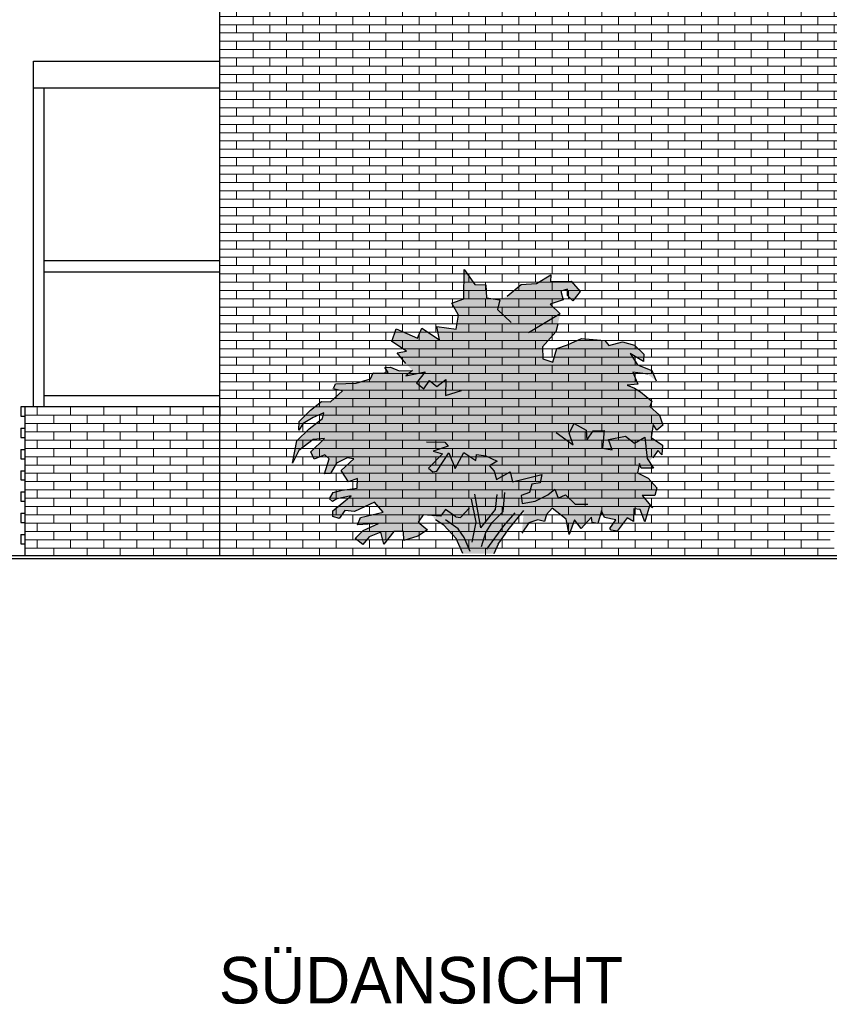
# Model space of a CAD drawing. Extents: x 2 to 315, y 0 to 17.
# Tile 37 of 69: x 174.81 to 180.9, y 1.97 to 9.38. Entities that reach past the tile are written whole.
import ezdxf

# ---------------------------------------------------------------- set-up
doc = ezdxf.new("R2010")
doc.units = 0
doc.header["$MEASUREMENT"] = 0
doc.linetypes.add('Strichlinie', pattern=[0.005644, 0.002822, -0.002822])
for name, color, linetype in [('Süd_Ansicht_4_P_ZE_SYMBOL', 7, 'Continuous'), ('Süd_Ansicht_4_P_ZE_TEXT', 7, 'Continuous'), ('Süd_Ansicht_4_R_NT_STAHL', 7, 'Continuous'), ('Süd_Ansicht_4_R_NT_TREPPE', 7, 'Continuous'), ('Süd_Ansicht_4_R_TR_BODEN', 7, 'Continuous'), ('Süd_Ansicht_4_R_TR_HIDDEN', 7, 'Continuous'), ('Süd_Ansicht_4_Schraffuren', 7, 'Continuous')]:
    doc.layers.add(name, color=color, linetype=linetype)
doc.styles.add('ERSTELLTER_STIL_1', font='txt')
doc.linetypes.add('Terrainlinie', pattern='A,0,[1,Bl.Nr. 2.0061.Shx,S=0.000793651,R=0,X=0,Y=-0.043301],-0.1,0', length=0.1)
pattern_1 = [(0, (176.31684, 6.46586), (0, 0.0625), []), (90, (176.31684, 6.46586), (-0.25, 0), [0.0625, -0.0625]), (90, (176.44184, 6.52836), (-0.25, 0), [0.0625, -0.0625])]

msp = doc.modelspace()

# ---------------------------------------------------------------- hatches: boundary and pattern name
at = {"layer": 'Süd_Ansicht_4_P_ZE_SYMBOL', "linetype": 'Continuous', "lineweight": 18, "ltscale": 1000}
msp.add_hatch(color=9, dxfattribs=at).paths.add_polyline_path([(177.7666, 6.7407), (177.7174, 6.7909), (177.6515, 6.8713), (177.7226, 6.8861), (177.6115, 6.9585), (177.6442, 7.0529), (177.8053, 6.9835), (177.8367, 7.0567), (177.9711, 6.9694), (177.9493, 7.0711), (178.0946, 7.0493), (178.1129, 7.1551), (178.0627, 7.245), (178.1527, 7.2775), (178.1563, 7.4997), (178.2353, 7.3863), (178.318, 7.3832), (178.3234, 7.2854), (178.4231, 7.2717), (178.4781, 7.2984), (178.5838, 7.3873), (178.7011, 7.3943), (178.8077, 7.4585), (178.8064, 7.4089), (178.9605, 7.4124), (179.028, 7.3326), (178.9735, 7.2636), (178.9336, 7.3035), (178.9336, 7.3507), (178.8827, 7.3362), (178.9009, 7.2708), (178.8028, 7.2382), (178.8791, 7.1655), (178.8609, 7.0892), (178.8464, 7.0311), (178.7447, 6.9186), (178.748, 6.8265), (178.8223, 6.8024), (178.8536, 6.904), (178.9336, 6.9331), (179.0379, 6.9814), (179.2137, 6.9657), (179.244, 6.928), (179.3476, 6.9562), (179.4383, 6.9304), (179.5077, 6.8621), (179.5056, 6.8077), (179.4062, 6.8673), (179.4595, 6.7819), (179.5673, 6.7386), (179.6009, 6.6618), (179.5373, 6.7113), (179.425, 6.7261), (179.4627, 6.6371), (179.3821, 6.6298), (179.4376, 6.6068), (179.4821, 6.5785), (179.5684, 6.5079), (179.5537, 6.4676), (179.627, 6.4038), (179.6521, 6.3274), (179.6071, 6.2908), (179.5788, 6.3337), (179.5631, 6.2343), (179.649, 6.1778), (179.6437, 6.1056), (179.6144, 6.1365), (179.5747, 6.0836), (179.5478, 6.0548), (179.5797, 6.0044), (179.4878, 6.0051), (179.4753, 6.0397), (179.4595, 5.9691), (179.5401, 5.9288), (179.6061, 5.8566), (179.5898, 5.798), (179.4949, 5.7994), (179.5736, 5.7069), (179.5506, 5.7205), (179.5161, 5.6015), (179.4815, 5.6939), (179.4318, 5.6986), (179.4303, 5.6033), (179.3821, 5.6316), (179.3078, 5.5317), (179.2623, 5.5385), (179.2524, 5.551), (179.2963, 5.6159), (179.2116, 5.6347), (179.1896, 5.685), (179.1624, 5.5897), (179.119, 5.5971), (179.1131, 5.6369), (179.0358, 5.551), (178.9859, 5.6156), (178.9458, 5.505), (178.9228, 5.6201), (178.8192, 5.7048), (178.7752, 5.6557), (178.7606, 5.6033), (178.7093, 5.6159), (178.6424, 5.5939), (178.5901, 5.5167), (178.6047, 5.6871), (178.4875, 5.5416), (178.4122, 5.4318), (178.379, 5.3602), (178.1464, 5.3627), (178.0951, 5.4767), (178.003, 5.5751), (177.9398, 5.6156), (177.913, 5.6492), (177.8476, 5.6547), (177.8105, 5.5981), (177.8806, 5.5406), (177.8063, 5.4924), (177.7017, 5.46), (177.6986, 5.5291), (177.6261, 5.5275), (177.5498, 5.4331), (177.528, 5.5239), (177.4411, 5.4893), (177.3936, 5.4295), (177.3355, 5.4767), (177.3941, 5.5353), (177.5102, 5.5887), (177.3522, 5.5782), (177.3755, 5.6329), (177.5462, 5.6728), (177.4808, 5.7491), (177.3292, 5.6776), (177.257, 5.6871), (177.2156, 5.6256), (177.166, 5.6421), (177.167, 5.685), (177.3062, 5.7969), (177.1975, 5.7745), (177.1644, 5.7535), (177.143, 5.7745), (177.1684, 5.8217), (177.2374, 5.8399), (177.3496, 5.8555), (177.3522, 5.9277), (177.2842, 5.9026), (177.2298, 5.9884), (177.3246, 6.076), (177.2738, 6.0832), (177.1953, 6.0426), (177.1492, 5.9643), (177.1032, 5.9622), (177.1394, 6.076), (177.1067, 6.105), (177.0268, 6.0723), (177.0014, 6.1268), (177.1032, 6.2291), (177.0195, 6.2212), (176.9106, 6.1377), (176.8625, 6.0418), (176.895, 6.2102), (176.9881, 6.3013), (177.0896, 6.3787), (177.099, 6.4205), (177.0195, 6.385), (176.9441, 6.3413), (176.9106, 6.2902), (176.9138, 6.3557), (176.9996, 6.4409), (177.0812, 6.5053), (177.1503, 6.5045), (177.2392, 6.5859), (177.167, 6.601), (177.1743, 6.6099), (177.1858, 6.6392), (177.3438, 6.6444), (177.4506, 6.6758), (177.4699, 6.7224), (177.5244, 6.7188), (177.5824, 6.725), (177.5583, 6.7616), (177.6007, 6.7637), (177.666, 6.737)], flags=0)
at = {"layer": 'Süd_Ansicht_4_Schraffuren', "linetype": 'Continuous', "lineweight": 18, "ltscale": 1000}
h = msp.add_hatch(dxfattribs=at)
h.set_pattern_fill('MW_Verband__Läufer__DF_0004', color=9, style=0, pattern_type=2)
h.set_pattern_definition(pattern_1)
h.paths.add_polyline_path([(176.3182, 6.3959), (176.3168, 6.3959), (176.3168, 5.3459), (180.9418, 5.3459), (180.9418, 5.4359), (180.9118, 5.4359), (180.9118, 5.5059), (180.9418, 5.5059), (180.9418, 5.5959), (180.9118, 5.5959), (180.9118, 5.6659), (180.9418, 5.6659), (180.9418, 5.7559), (180.9118, 5.7559), (180.9118, 5.8259), (180.9418, 5.8259), (180.9418, 5.9159), (180.9118, 5.9159), (180.9118, 5.9859), (180.9418, 5.9859), (180.9418, 6.0759), (180.9118, 6.0759), (180.9118, 6.1459), (181.1818, 6.1459), (181.1818, 12.8193), (176.3168, 12.8193), (176.3168, 6.4659), (176.3184, 6.4659)], flags=0)
h = msp.add_hatch(dxfattribs=at)
h.set_pattern_fill('MW_Verband__Läufer__DF_0004', color=9, style=0, pattern_type=2)
h.set_pattern_definition(pattern_1)
h.paths.add_polyline_path([(174.8482, 6.4659), (174.8482, 5.3459), (176.3168, 5.3459), (176.3168, 6.4659)], flags=0)

# ---------------------------------------------------------------- linework, layer by layer
at = {"layer": 'Süd_Ansicht_4_P_ZE_SYMBOL', "linetype": 'Continuous', "ltscale": 1000}
for p, q in [((178.1527, 7.2775), (178.1563, 7.4997)), ((178.1563, 7.4997), (178.2353, 7.3863)), ((178.7011, 7.3943), (178.8077, 7.4585)), ((178.8077, 7.4585), (178.8064, 7.4089)), ((178.8064, 7.4089), (178.9605, 7.4124)), ((178.9605, 7.4124), (179.028, 7.3326)), ((178.2353, 7.3863), (178.318, 7.3832)), ((178.318, 7.3832), (178.3234, 7.2854)), ((178.4781, 7.2984), (178.5838, 7.3873)), ((178.5838, 7.3873), (178.7011, 7.3943)), ((178.9336, 7.3507), (178.8827, 7.3362)), ((178.8827, 7.3362), (178.9009, 7.2708)), ((178.9336, 7.3035), (178.9336, 7.3507)), ((178.0627, 7.245), (178.1527, 7.2775)), ((178.3234, 7.2854), (178.4231, 7.2717)), ((178.4231, 7.2717), (178.4069, 7.1982)), ((178.9009, 7.2708), (178.8028, 7.2382)), ((178.9735, 7.2636), (178.9336, 7.3035)), ((179.028, 7.3326), (178.9735, 7.2636)), ((178.1129, 7.1551), (178.0627, 7.245)), ((178.4069, 7.1982), (178.5086, 7.1001)), ((178.8028, 7.2382), (178.8791, 7.1655)), ((178.0946, 7.0493), (178.1129, 7.1551)), ((178.8791, 7.1655), (178.6394, 7.0239)), ((177.6115, 6.9585), (177.6442, 7.0529)), ((177.6442, 7.0529), (177.8053, 6.9835)), ((177.8053, 6.9835), (177.8367, 7.0567)), ((177.8367, 7.0567), (177.9711, 6.9694)), ((177.9711, 6.9694), (177.9493, 7.0711)), ((177.9493, 7.0711), (178.0946, 7.0493)), ((178.8609, 7.0892), (178.8464, 7.0311)), ((178.8464, 7.0311), (178.7447, 6.9186)), ((178.9336, 6.9331), (179.0379, 6.9814)), ((179.0379, 6.9814), (179.2137, 6.9657)), ((179.2137, 6.9657), (179.244, 6.928)), ((177.7226, 6.8861), (177.6115, 6.9585)), ((178.7447, 6.9186), (178.748, 6.8265)), ((178.8223, 6.8024), (178.8536, 6.904)), ((178.8536, 6.904), (178.9336, 6.9331)), ((179.244, 6.928), (179.3476, 6.9562)), ((179.3476, 6.9562), (179.4383, 6.9304)), ((179.4383, 6.9304), (179.5077, 6.8621)), ((177.6515, 6.8713), (177.7226, 6.8861)), ((177.7174, 6.7909), (177.6515, 6.8713)), ((178.748, 6.8265), (178.8223, 6.8024)), ((179.5056, 6.8077), (179.4062, 6.8673)), ((179.4062, 6.8673), (179.4595, 6.7819)), ((179.5077, 6.8621), (179.5056, 6.8077)), ((177.5583, 6.7616), (177.6007, 6.7637)), ((177.5824, 6.725), (177.5583, 6.7616)), ((177.6007, 6.7637), (177.666, 6.737)), ((177.666, 6.737), (177.7666, 6.7407)), ((177.7666, 6.7407), (177.7174, 6.6989)), ((179.4595, 6.7819), (179.5673, 6.7386)), ((177.3438, 6.6444), (177.4506, 6.6758)), ((177.4506, 6.6758), (177.4699, 6.7224)), ((177.4699, 6.7224), (177.5244, 6.7188)), ((177.5244, 6.7188), (177.5824, 6.725)), ((177.7174, 6.6989), (177.8621, 6.7297)), ((177.8621, 6.7297), (177.7968, 6.6462)), ((177.9486, 6.6183), (178.0183, 6.6716)), ((178.0183, 6.6716), (178.0147, 6.5517)), ((179.5373, 6.7113), (179.425, 6.7261)), ((179.425, 6.7261), (179.4627, 6.6371)), ((179.5673, 6.7386), (179.6009, 6.6618)), ((177.2392, 6.5859), (177.167, 6.601)), ((177.1743, 6.6099), (177.1858, 6.6392)), ((177.1858, 6.6392), (177.3438, 6.6444)), ((177.7968, 6.6462), (177.8512, 6.6026)), ((177.8512, 6.6026), (177.8942, 6.6654)), ((177.8942, 6.6654), (177.9486, 6.6183)), ((179.4627, 6.6371), (179.3821, 6.6298)), ((179.3821, 6.6298), (179.4376, 6.6068)), ((179.4376, 6.6068), (179.4821, 6.5785)), ((177.1503, 6.5045), (177.2392, 6.5859)), ((178.0147, 6.5517), (178.1345, 6.5881)), ((179.4821, 6.5785), (179.5684, 6.5079)), ((176.9996, 6.4409), (177.0812, 6.5053)), ((177.0812, 6.5053), (177.1503, 6.5045)), ((179.5684, 6.5079), (179.5537, 6.4676)), ((179.5537, 6.4676), (179.627, 6.4038)), ((176.9138, 6.3557), (176.9996, 6.4409)), ((177.0195, 6.385), (176.9441, 6.3413)), ((176.9881, 6.3013), (177.0896, 6.3787)), ((177.099, 6.4205), (177.0195, 6.385)), ((177.0896, 6.3787), (177.099, 6.4205)), ((179.627, 6.4038), (179.6521, 6.3274)), ((176.895, 6.2102), (176.9881, 6.3013)), ((176.9106, 6.2902), (176.9138, 6.3557)), ((176.9441, 6.3413), (176.9106, 6.2902)), ((178.9448, 6.2688), (178.9824, 6.34)), ((178.9824, 6.34), (179.0745, 6.2897)), ((179.5788, 6.3337), (179.5631, 6.2343)), ((179.6071, 6.2908), (179.5788, 6.3337)), ((179.6521, 6.3274), (179.6071, 6.2908)), ((177.0014, 6.1268), (177.1032, 6.2291)), ((177.1032, 6.2291), (177.0195, 6.2212)), ((178.8485, 6.272), (178.9772, 6.1809)), ((178.9772, 6.1809), (178.9448, 6.2688)), ((179.0745, 6.2897), (179.0778, 6.2165)), ((179.0778, 6.2165), (179.1258, 6.2856)), ((179.1258, 6.2856), (179.2095, 6.2887)), ((179.2095, 6.2887), (179.1964, 6.1563)), ((179.2409, 6.2196), (179.3706, 6.2458)), ((179.3706, 6.2458), (179.4376, 6.1924)), ((179.4376, 6.1924), (179.5161, 6.2374)), ((179.5161, 6.2374), (179.5328, 6.0784)), ((179.5631, 6.2343), (179.649, 6.1778)), ((176.8625, 6.0418), (176.895, 6.2102)), ((177.0195, 6.2212), (176.9106, 6.1377)), ((177.873, 6.2031), (178.011, 6.1994)), ((178.0355, 6.1705), (177.9214, 6.1338)), ((178.011, 6.1994), (178.0355, 6.1705)), ((179.1964, 6.1563), (179.2691, 6.1422)), ((179.2691, 6.1422), (179.2409, 6.2196)), ((179.649, 6.1778), (179.6437, 6.1056)), ((176.9106, 6.1377), (176.8625, 6.0418)), ((177.0268, 6.0723), (177.0014, 6.1268)), ((177.1067, 6.105), (177.0268, 6.0723)), ((177.1032, 5.9622), (177.1394, 6.076)), ((177.1394, 6.076), (177.1067, 6.105)), ((177.2738, 6.0832), (177.1953, 6.0426)), ((177.2298, 5.9884), (177.3246, 6.076)), ((177.3246, 6.076), (177.2738, 6.0832)), ((177.9929, 6.1123), (177.8879, 6.0051)), ((177.9214, 6.1338), (177.9929, 6.1123)), ((177.9493, 5.9815), (178.0401, 6.1195)), ((178.0401, 6.1195), (178.0873, 6.0033)), ((178.0873, 6.0033), (178.1527, 6.1232)), ((178.1527, 6.1232), (178.2427, 6.0616)), ((178.2427, 6.0616), (178.2489, 6.1066)), ((178.2489, 6.1066), (178.318, 6.0972)), ((178.318, 6.0972), (178.4033, 6.0578)), ((179.5328, 6.0784), (179.5797, 6.0044)), ((179.6144, 6.1365), (179.5747, 6.0836)), ((179.6437, 6.1056), (179.6144, 6.1365)), ((177.1953, 6.0426), (177.1492, 5.9643)), ((177.8879, 6.0051), (177.9202, 5.9779)), ((178.4033, 6.0578), (178.3452, 6.0215)), ((178.3452, 6.0215), (178.3808, 5.9811)), ((179.4753, 6.0397), (179.4595, 5.9691)), ((179.4878, 6.0051), (179.4753, 6.0397)), ((179.5797, 6.0044), (179.4878, 6.0051)), ((177.1492, 5.9643), (177.1032, 5.9622)), ((177.2842, 5.9026), (177.2298, 5.9884)), ((177.3522, 5.9277), (177.2842, 5.9026)), ((177.3496, 5.8555), (177.3522, 5.9277)), ((177.9202, 5.9779), (177.9493, 5.9815)), ((178.3808, 5.9811), (178.3996, 5.9204)), ((178.3996, 5.9204), (178.5013, 5.9779)), ((178.5013, 5.9779), (178.5195, 5.9016)), ((178.5195, 5.9016), (178.7411, 5.9561)), ((178.7411, 5.9561), (178.7265, 5.8944)), ((179.4595, 5.9691), (179.5401, 5.9288)), ((179.5401, 5.9288), (179.6061, 5.8566)), ((177.2374, 5.8399), (177.3496, 5.8555)), ((178.6648, 5.8835), (178.6465, 5.822)), ((178.7265, 5.8944), (178.6648, 5.8835)), ((179.6061, 5.8566), (179.5898, 5.798)), ((177.143, 5.7745), (177.1684, 5.8217)), ((177.167, 5.685), (177.3062, 5.7969)), ((177.1684, 5.8217), (177.2374, 5.8399)), ((177.3062, 5.7969), (177.1975, 5.7745)), ((178.2821, 5.5558), (178.2361, 5.81)), ((178.3923, 5.6928), (178.4035, 5.8059)), ((178.4487, 5.6793), (178.4628, 5.8206)), ((178.6465, 5.822), (178.5859, 5.798)), ((178.5859, 5.798), (178.5921, 5.7382)), ((178.6894, 5.7561), (178.7846, 5.8036)), ((178.7846, 5.8036), (178.838, 5.8461)), ((178.838, 5.8461), (178.8631, 5.7802)), ((178.8631, 5.7802), (178.9186, 5.8042)), ((178.9186, 5.8042), (178.9917, 5.7346)), ((179.5898, 5.798), (179.4949, 5.7994)), ((179.4949, 5.7994), (179.5736, 5.7069)), ((177.1644, 5.7535), (177.143, 5.7745)), ((177.1975, 5.7745), (177.1644, 5.7535)), ((177.4808, 5.7491), (177.3292, 5.6776)), ((177.5462, 5.6728), (177.4808, 5.7491)), ((178.127, 5.6326), (178.1966, 5.7069)), ((178.2084, 5.7712), (178.2427, 5.5981)), ((178.5921, 5.7382), (178.6894, 5.7561)), ((178.8192, 5.7048), (178.7752, 5.6557)), ((178.9228, 5.6201), (178.8192, 5.7048)), ((178.9917, 5.7346), (179.0861, 5.7346)), ((179.5506, 5.7205), (179.5161, 5.6015)), ((179.5736, 5.7069), (179.5506, 5.7205)), ((177.166, 5.6421), (177.167, 5.685)), ((177.2156, 5.6256), (177.166, 5.6421)), ((177.257, 5.6871), (177.2156, 5.6256)), ((177.3292, 5.6776), (177.257, 5.6871)), ((177.3522, 5.5782), (177.3755, 5.6329)), ((177.3755, 5.6329), (177.5462, 5.6728)), ((177.8476, 5.6547), (177.8105, 5.5981)), ((177.9784, 5.6438), (177.8476, 5.6547)), ((178.0147, 5.6946), (177.9784, 5.6438)), ((178.093, 5.6379), (178.0147, 5.6946)), ((178.093, 5.6379), (178.127, 5.6326)), ((178.2821, 5.5558), (178.3923, 5.6928)), ((178.3669, 5.595), (178.4487, 5.6793)), ((178.4543, 5.5712), (178.5385, 5.6689)), ((178.4875, 5.5416), (178.6047, 5.6871)), ((178.7752, 5.6557), (178.7606, 5.6033)), ((179.1131, 5.6369), (179.0358, 5.551)), ((179.119, 5.5971), (179.1131, 5.6369)), ((179.1896, 5.685), (179.1624, 5.5897)), ((179.2116, 5.6347), (179.1896, 5.685)), ((179.2963, 5.6159), (179.2116, 5.6347)), ((179.3821, 5.6316), (179.3078, 5.5317)), ((179.4303, 5.6033), (179.3821, 5.6316)), ((179.4318, 5.6986), (179.4303, 5.6033)), ((179.4815, 5.6939), (179.4318, 5.6986)), ((179.5161, 5.6015), (179.4815, 5.6939)), ((177.5102, 5.5887), (177.3522, 5.5782)), ((177.3941, 5.5353), (177.5102, 5.5887)), ((177.8105, 5.5981), (177.8806, 5.5406)), ((178.003, 5.5751), (177.9398, 5.6156)), ((178.0951, 5.4767), (178.003, 5.5751)), ((178.1108, 5.5495), (178.0145, 5.6159)), ((178.2427, 5.5981), (178.2134, 5.4474)), ((178.3176, 5.5198), (178.3669, 5.595)), ((178.3257, 5.3963), (178.4543, 5.5712)), ((178.6424, 5.5939), (178.5901, 5.5167)), ((178.7093, 5.6159), (178.6424, 5.5939)), ((178.7606, 5.6033), (178.7093, 5.6159)), ((178.9458, 5.505), (178.9228, 5.6201)), ((178.9859, 5.6156), (178.9458, 5.505)), ((179.0358, 5.551), (178.9859, 5.6156)), ((179.1624, 5.5897), (179.119, 5.5971)), ((179.2524, 5.551), (179.2963, 5.6159)), ((177.3355, 5.4767), (177.3941, 5.5353)), ((177.4411, 5.4893), (177.3936, 5.4295)), ((177.528, 5.5239), (177.4411, 5.4893)), ((177.5498, 5.4331), (177.528, 5.5239)), ((177.6261, 5.5275), (177.5498, 5.4331)), ((177.6986, 5.5291), (177.6261, 5.5275)), ((177.7017, 5.46), (177.6986, 5.5291)), ((177.8063, 5.4924), (177.7017, 5.46)), ((177.8806, 5.5406), (177.8063, 5.4924)), ((178.1548, 5.4835), (178.1108, 5.5495)), ((178.2008, 5.3773), (178.1548, 5.4835)), ((178.2864, 5.415), (178.3176, 5.5198)), ((178.4122, 5.4318), (178.4875, 5.5416)), ((179.2623, 5.5385), (179.2524, 5.551)), ((179.3078, 5.5317), (179.2623, 5.5385)), ((177.3936, 5.4295), (177.3355, 5.4767)), ((178.1464, 5.3627), (178.0951, 5.4767)), ((178.4122, 5.4318), (178.379, 5.3602))]:
    msp.add_line(p, q, dxfattribs=at)
at = {"layer": 'Süd_Ansicht_4_R_NT_STAHL', "linetype": 'Continuous', "ltscale": 1000}
for p, q in [((174.9142, 6.4659), (174.9142, 9.0659)), ((174.9142, 9.0659), (176.3168, 9.0659)), ((174.9142, 8.8659), (176.3168, 8.8659)), ((174.9942, 6.4659), (174.9942, 8.8659)), ((174.9942, 7.5659), (176.3168, 7.5659)), ((174.9942, 7.4809), (176.3168, 7.4809)), ((174.9942, 6.5509), (176.3168, 6.5509))]:
    msp.add_line(p, q, dxfattribs=at)
at = {"layer": 'Süd_Ansicht_4_R_NT_TREPPE', "linetype": 'Continuous', "ltscale": 1000}
for p, q in [((176.3184, 6.4659), (174.8182, 6.4659)), ((174.8182, 6.4659), (174.8182, 6.3959)), ((174.8482, 6.4659), (174.8482, 5.3459)), ((174.8182, 6.3959), (174.8482, 6.3959)), ((176.3168, 6.3959), (176.3182, 6.3959)), ((174.8182, 6.3059), (174.8182, 6.2359)), ((174.8182, 6.3059), (174.8482, 6.3059)), ((174.8182, 6.1459), (174.8182, 6.0759)), ((174.8182, 6.1459), (174.8482, 6.1459)), ((174.8182, 5.9859), (174.8182, 5.9159)), ((174.8182, 5.9859), (174.8482, 5.9859)), ((174.8182, 5.8259), (174.8182, 5.7559)), ((174.8182, 5.8259), (174.8482, 5.8259)), ((174.8182, 5.6659), (174.8182, 5.5959)), ((174.8182, 5.6659), (174.8482, 5.6659)), ((174.8182, 5.5059), (174.8182, 5.4359)), ((174.8182, 5.5059), (174.8482, 5.5059))]:
    msp.add_line(p, q, dxfattribs=at)
at = {"layer": 'Süd_Ansicht_4_R_NT_TREPPE', "linetype": 'Strichlinie', "ltscale": 1000}
for p, q in [((174.8182, 6.2359), (174.8482, 6.2359)), ((174.8182, 6.0759), (174.8482, 6.0759)), ((174.8182, 5.9159), (174.8482, 5.9159)), ((174.8182, 5.7559), (174.8482, 5.7559)), ((174.8182, 5.5959), (174.8482, 5.5959)), ((174.8182, 5.4359), (174.8482, 5.4359))]:
    msp.add_line(p, q, dxfattribs=at)
at = {"layer": 'Süd_Ansicht_4_R_TR_BODEN', "linetype": 'Continuous', "ltscale": 1000}
msp.add_line((186.9982, 5.3459), (171.0852, 5.3459), dxfattribs=at)
at = {"layer": 'Süd_Ansicht_4_R_TR_BODEN', "linetype": 'Terrainlinie', "ltscale": 1000}
msp.add_line((171.0852, 5.3259), (186.9986, 5.3259), dxfattribs=at)
at = {"layer": 'Süd_Ansicht_4_R_TR_HIDDEN', "linetype": 'Continuous', "ltscale": 1000}
msp.add_line((176.3168, 5.3459), (176.3168, 12.8193), dxfattribs=at)
at = {"layer": 'Süd_Ansicht_4_Schraffuren', "color": 255, "linetype": 'Continuous', "lineweight": 18, "ltscale": 1000}
for p, q in [((176.3168, 12.8193), (176.3168, 6.4659)), ((174.8482, 6.4659), (174.8482, 5.3459)), ((176.3168, 6.4659), (174.8482, 6.4659)), ((176.3168, 5.3459), (176.3168, 6.4659)), ((176.3168, 6.4659), (176.3184, 6.4659)), ((176.3184, 6.4659), (176.3182, 6.3959)), ((176.3182, 6.3959), (176.3168, 6.3959)), ((176.3168, 6.3959), (176.3168, 5.3459)), ((174.8482, 5.3459), (176.3168, 5.3459)), ((176.3168, 5.3459), (180.9418, 5.3459))]:
    msp.add_line(p, q, dxfattribs=at)

# ---------------------------------------------------------------- texts
at = {"layer": 'Süd_Ansicht_4_P_ZE_TEXT', "linetype": 'Continuous', "insert": (176.3094, 2.3276), "char_height": 0.35, "attachment_point": 1, "style": 'ERSTELLTER_STIL_1'}
msp.add_mtext('{SÜDANSICHT }', dxfattribs=at)

doc.saveas('drawing.dxf')
